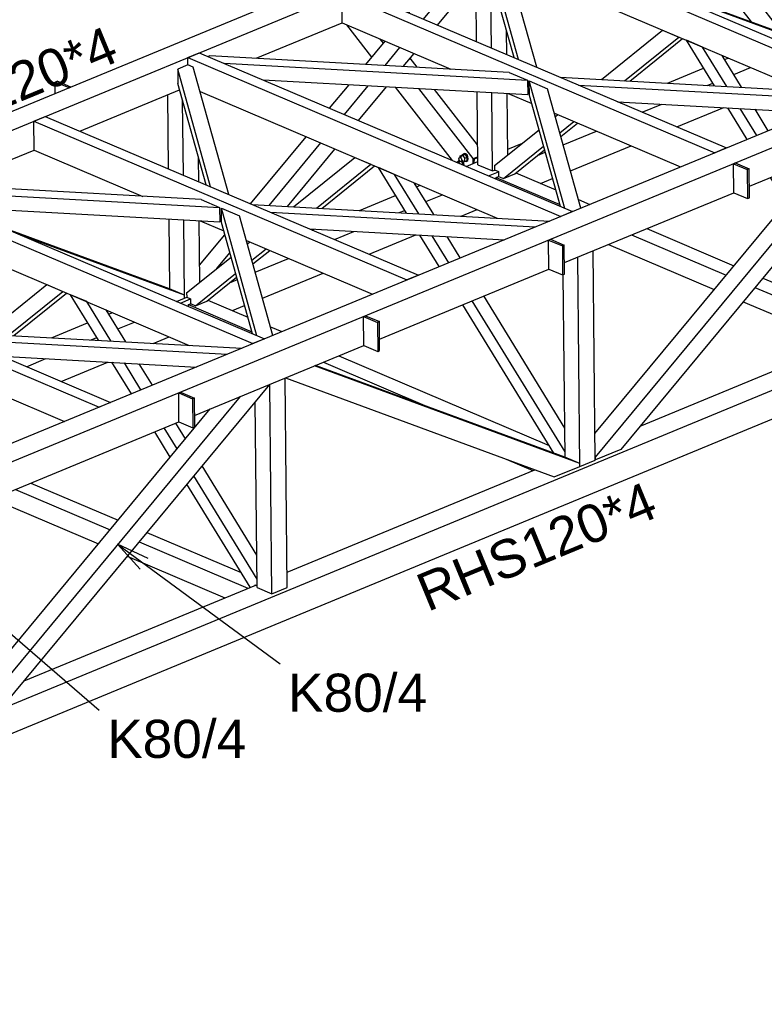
# Model space of a CAD drawing. Header units: millimetres. Extents: x 30 to 208467, y 44 to 15445.
# Tile 30 of 61: x 123782 to 126582, y 4156 to 7857. Entities that reach past the tile are written whole.
import ezdxf

# ---------------------------------------------------------------- set-up
doc = ezdxf.new("R2010")
doc.units = ezdxf.units.MM
doc.styles.add('Arial', font='ARIAL.TTF', dxfattribs={"height": 0.2})

# ---------------------------------------------------------------- blocks, each defined once
blk = doc.blocks.new('Part-22218 - 21771')
at = {"color": 7}
for p, q in [((124414.3, 7687.1), (124376, 7671.2)), ((124499.4, 7229.1), (124376, 7671.2)), ((124376, 7671.2), (124376.5, 7616.8)), ((124434.5, 7678.5), (124414.3, 7687.1)), ((124568.1, 7199.9), (124434.5, 7678.5)), ((124482.7, 7236.2), (124376.5, 7616.8))]:
    blk.add_line(p, q, dxfattribs=at)
blk = doc.blocks.new('Part-21837 - 21771')
at = {"color": 7}
for p, q in [((124416.2, 6785.9), (124424.4, 6789.3)), ((124416.2, 6778.9), (124416.2, 6785.9)), ((124416.2, 6785.9), (124655.2, 6684.1)), ((124490, 6802.7), (124639.9, 6738.9)), ((124725.3, 6702.5), (124768.2, 6684.3)), ((124982, 6593.3), (125772.8, 6256.6)), ((124924.5, 6569.5), (125332.2, 6395.9)), ((125610.9, 6205), (125711.4, 6162.2))]:
    blk.add_line(p, q, dxfattribs=at)
blk = doc.blocks.new('Part-21838 - 21771')
at = {"color": 7}
for p, q in [((123258.1, 6307.5), (123266.4, 6310.9)), ((123258.2, 6300.5), (123258.1, 6307.5)), ((123258.1, 6307.5), (123497.2, 6205.8)), ((123331.9, 6324.3), (123481.9, 6260.5)), ((123567.2, 6224.2), (123610.2, 6205.9)), ((123824, 6114.9), (124151.8, 5975.4)), ((123766.4, 6091.1), (124122.2, 5939.7)), ((123680.2, 6055.5), (124077.9, 5886.2)), ((124260.4, 5929.1), (124614.8, 5778.3)), ((124230.8, 5893.5), (124639.6, 5719.5)), ((124186.5, 5840), (124553.4, 5683.8))]:
    blk.add_line(p, q, dxfattribs=at)
blk = doc.blocks.new('Part-22238 - 21771')
at = {"color": 7}
for p, q in [((123498.6, 6683.8), (124616.9, 6621.8)), ((123567.3, 6654.6), (124562.6, 6599.3)), ((123714.4, 6591.9), (124446.4, 6551.3))]:
    blk.add_line(p, q, dxfattribs=at)
blk = doc.blocks.new('Part-21844 - 21771')
at = {"color": 7}
for p, q in [((125499.9, 7774.5), (125497.5, 8010.4)), ((125555.5, 7750.9), (125552.7, 8030.2)), ((125613.5, 7726.2), (125612.6, 7815.5)), ((125504.6, 7311.9), (125501.8, 7585.7)), ((125560.1, 7288.3), (125557.2, 7582.6)), ((125617.3, 7348.4), (125615, 7579.4)), ((125504.6, 7311.9), (125560.1, 7288.3)), ((125560.1, 7288.3), (125568.4, 7291.7))]:
    blk.add_line(p, q, dxfattribs=at)
blk = doc.blocks.new('Part-21845 - 21771')
at = {"color": 7}
for p, q in [((124341.9, 7296.2), (124339.1, 7574.5)), ((124397.4, 7272.5), (124394.6, 7551.9)), ((124455.5, 7247.8), (124454.6, 7337.1)), ((124346.4, 6844.4), (124343.8, 7107.3)), ((124402.1, 6809.9), (124399.1, 7104.3)), ((124459.3, 6870.1), (124456.9, 7101.1)), ((124402.1, 6809.9), (124410.4, 6813.3)), ((124401, 6810.4), (124402.1, 6809.9))]:
    blk.add_line(p, q, dxfattribs=at)
blk = doc.blocks.new('Part-21794 - 21771')
at = {"color": 7}
for p, q in [((125572.1, 8193.2), (125615.2, 8211.1)), ((125572.4, 8165.4), (125572.1, 8193.2)), ((125572.1, 8193.2), (126975.3, 7595.9)), ((125615.2, 8211.1), (127018.4, 7613.8)), ((125618.1, 8065.2), (126735.8, 7589.4)), ((127018.4, 7613.8), (126975.3, 7595.9))]:
    blk.add_line(p, q, dxfattribs=at)
blk = doc.blocks.new('Part-21795 - 21771')
at = {"color": 7}
for p, q in [((124414, 7714.9), (124457.2, 7732.7)), ((124414.3, 7687), (124414, 7714.9)), ((124414, 7714.9), (125817.2, 7117.6)), ((124457.2, 7732.7), (125860.4, 7135.4)), ((124460.1, 7586.8), (125577.7, 7111.1)), ((125860.4, 7135.4), (125817.2, 7117.6))]:
    blk.add_line(p, q, dxfattribs=at)
blk = doc.blocks.new('Part-21796 - 21771')
at = {"color": 7}
for p, q in [((123256, 7236.5), (123299.1, 7254.4)), ((123256.3, 7208.7), (123256, 7236.5)), ((123256, 7236.5), (124659.2, 6639.2)), ((123299.1, 7254.4), (124702.4, 6657.1)), ((123302, 7108.5), (124419.7, 6632.7)), ((124702.4, 6657.1), (124659.2, 6639.2))]:
    blk.add_line(p, q, dxfattribs=at)
blk = doc.blocks.new('Part-21863 - 21771')
at = {"color": 7}
for p, q in [((121311.8, 4274.9), (129316, 7581.2)), ((129316, 7471.8), (121287.6, 4155.6)), ((126114.9, 6328.8), (126985.5, 6688.5)), ((124787.6, 5780.6), (125718.8, 6165.3)), ((123798.8, 5372.1), (124669.4, 5731.8))]:
    blk.add_line(p, q, dxfattribs=at)
blk = doc.blocks.new('Part-22198 - 21771')
at = {"color": 7}
for p, q in [((124993, 7954.1), (125036.2, 7971.9)), ((125036.2, 7971.9), (126439.4, 7374.6)), ((124994.1, 7845.1), (124993, 7954.1)), ((124993, 7954.1), (126396.3, 7356.8)), ((124994.1, 7845.1), (125403.1, 7671.1)), ((125618.8, 7579.2), (125707.4, 7541.5)), ((125792.8, 7505.2), (126266.9, 7303.3)), ((126439.4, 7374.6), (126396.3, 7356.8))]:
    blk.add_line(p, q, dxfattribs=at)
blk = doc.blocks.new('Part-21836 - 21771')
at = {"color": 7}
for p, q in [((125574.2, 7264.2), (125582.5, 7267.6)), ((125574.3, 7257.2), (125574.2, 7264.2)), ((125574.2, 7264.2), (125813.2, 7162.5)), ((125648, 7281.1), (125798, 7217.2)), ((125883.3, 7180.9), (125926.3, 7162.6)), ((126140, 7071.6), (126467.9, 6932.1)), ((126082.5, 7047.8), (126438.3, 6896.4)), ((125996.3, 7012.2), (126394, 6842.9)), ((126576.5, 6885.8), (126930.9, 6735)), ((126546.9, 6850.2), (126955.7, 6676.2)), ((126502.6, 6796.7), (126869.5, 6640.5))]:
    blk.add_line(p, q, dxfattribs=at)
blk = doc.blocks.new('Part-21850 - 21771')
at = {"color": 7}
for p, q in [((126432.7, 7707), (126446.3, 7712.6)), ((126217.7, 7618.2), (126353.6, 7674.3)), ((126467, 7651.2), (126529.7, 7677.1)), ((126366.9, 7609.9), (126387.9, 7618.5)), ((126039.8, 7544.7), (126047.2, 7547.7)), ((126123.2, 7509.2), (126196.4, 7539.5)), ((126253.6, 7453.7), (126429.9, 7526.5)), ((125825.9, 7386.4), (125950.7, 7438)), ((125617.1, 7370.1), (125672.7, 7393.1)), ((125853.3, 7288.3), (126081.1, 7382.4)), ((125729.2, 7346.5), (125758.5, 7358.6)), ((125460.8, 7305.5), (125504.4, 7323.5)), ((125544.2, 7270), (125581.9, 7285.6)), ((125740.4, 7241.7), (125785.9, 7260.5)), ((125274.7, 7228.6), (125288.3, 7234.3)), ((125059.6, 7139.8), (125195.6, 7196)), ((125308.9, 7172.9), (125371.7, 7198.8)), ((125208.8, 7131.5), (125229.8, 7140.2)), ((125442.3, 7118.6), (125502.1, 7143.3)), ((124881.8, 7066.3), (124889.1, 7069.4)), ((124965.1, 7030.9), (125038.3, 7061.1)), ((125095.6, 6975.3), (125271.8, 7048.1)), ((124667.9, 6908.1), (124792.6, 6959.6)), ((124695.3, 6810), (124923.1, 6904.1)), ((124571.2, 6868.1), (124600.5, 6880.2)), ((124345.4, 6844.8), (124346.4, 6845.2)), ((124386.1, 6791.7), (124423.9, 6807.3)), ((124582.4, 6763.4), (124627.8, 6782.1)), ((124116.6, 6750.3), (124130.3, 6755.9)), ((123901.6, 6661.4), (124037.5, 6717.6)), ((124150.9, 6694.5), (124213.6, 6720.4)), ((124284.3, 6640.2), (124344, 6664.9)), ((124050.8, 6653.2), (124071.8, 6661.8)), ((123807.1, 6552.5), (123880.3, 6582.7)), ((123937.5, 6497), (124113.8, 6569.8))]:
    blk.add_line(p, q, dxfattribs=at)
blk = doc.blocks.new('Part-21887 - 21771')
at = {"color": 7}
for p, q in [((127037.8, 7442.4), (126042.6, 6241.6)), ((125946.8, 6212.6), (126928.7, 7397.4)), ((125945.2, 6301.4), (126814.4, 7350.2)), ((126042.6, 6241.6), (125946.9, 6202.1)), ((125946.1, 6212.9), (125946.8, 6212.6)), ((125946.9, 6202.1), (125946.2, 6202.4)), ((125946.9, 6202.1), (125946.8, 6212.6))]:
    blk.add_line(p, q, dxfattribs=at)
blk = doc.blocks.new('Part-21892 - 21771')
at = {"color": 7}
for p, q in [((125888.7, 6177.1), (125880.7, 6964.5)), ((125946.2, 6200.9), (125938.3, 6988.3)), ((125833, 6211.6), (125826.1, 6898.2)), ((125888.7, 6177.1), (125946.2, 6200.9)), ((125887.6, 6177.6), (125888.7, 6177.1))]:
    blk.add_line(p, q, dxfattribs=at)
blk = doc.blocks.new('Part-21893 - 21771')
at = {"color": 7}
for p, q in [((124730.6, 5698.8), (124722.7, 6486.1)), ((124788.2, 5722.6), (124780.2, 6509.9)), ((124675, 5722.4), (124668, 6420.9)), ((124675, 5722.4), (124730.6, 5698.8)), ((124730.6, 5698.8), (124788.2, 5722.6))]:
    blk.add_line(p, q, dxfattribs=at)
blk = doc.blocks.new('Part-21949 - 21771')
at = {"color": 7}
for p, q in [((125969.2, 7631.9), (126199.7, 7817.6)), ((126199.7, 7817.6), (126260.7, 7791.6)), ((126056.5, 7627.1), (126260.7, 7791.6)), ((126076.2, 7626), (126274.5, 7785.8)), ((125796.3, 7492.6), (125805.3, 7499.9)), ((125567.8, 7308.6), (125734.9, 7443.2)), ((125813.4, 7431.3), (125866.3, 7473.9)), ((125817.3, 7417.4), (125880.1, 7468)), ((125600.7, 7259.9), (125752, 7381.8)), ((125643.9, 7277.7), (125755.9, 7368)), ((125567.8, 7308.6), (125568, 7291.9)), ((125568, 7291.9), (125581.9, 7286)), ((125581.9, 7286), (125582.1, 7267.8)), ((125582.1, 7267.8), (125600.7, 7259.9)), ((125600.7, 7259.9), (125643.9, 7277.7))]:
    blk.add_line(p, q, dxfattribs=at)
blk = doc.blocks.new('Part-21950 - 21771')
at = {"color": 7}
for p, q in [((126394.1, 7608.4), (126288.9, 7779.7)), ((126349.9, 7753.7), (126288.9, 7779.7)), ((126440.8, 7605.8), (126349.9, 7753.7)), ((126496.8, 7602.7), (126423.2, 7722.5)), ((126517.9, 7407), (126444.9, 7525.7)), ((126553.8, 7421.9), (126491.6, 7523.1)), ((126597, 7439.7), (126547.6, 7520)), ((126721.1, 7237.6), (126684.9, 7296.7)), ((126664.2, 7168.9), (126605.8, 7264)), ((126690.1, 7200.1), (126641.7, 7278.8)), ((126989.9, 6800.3), (126783.7, 7135.9)), ((126990.8, 6710.8), (126752.6, 7098.4)), ((126964.7, 6679.9), (126726.7, 7067.1)), ((126983.7, 6687.8), (126983.7, 6689.2)), ((126983.7, 6689.2), (126991.1, 6686.1))]:
    blk.add_line(p, q, dxfattribs=at)
blk = doc.blocks.new('Part-21959 - 21771')
at = {"color": 7}
for p, q in [((124811.2, 7153.6), (125041.6, 7339.3)), ((125041.6, 7339.3), (125102.7, 7313.3)), ((124898.4, 7148.7), (125102.7, 7313.3)), ((124918.1, 7147.6), (125116.4, 7307.4)), ((124638.2, 7014.3), (124647.2, 7021.5)), ((124409.8, 6830.2), (124576.9, 6964.8)), ((124655.4, 6952.9), (124708.3, 6995.5)), ((124659.2, 6939.1), (124722, 6989.7)), ((124442.7, 6781.5), (124594, 6903.4)), ((124485.8, 6799.3), (124597.8, 6889.6)), ((124409.8, 6830.2), (124410, 6813.5)), ((124410, 6813.5), (124423.9, 6807.6)), ((124423.9, 6807.6), (124424, 6789.4)), ((124424, 6789.4), (124442.7, 6781.5)), ((124442.7, 6781.5), (124485.8, 6799.3))]:
    blk.add_line(p, q, dxfattribs=at)
blk = doc.blocks.new('Part-21960 - 21771')
at = {"color": 7}
for p, q in [((125236.1, 7130), (125130.8, 7301.3)), ((125191.8, 7275.3), (125130.8, 7301.3)), ((125282.7, 7127.4), (125191.8, 7275.3)), ((125338.8, 7124.3), (125265.1, 7244.1)), ((125359.8, 6928.6), (125286.9, 7047.3)), ((125395.8, 6943.5), (125333.6, 7044.7)), ((125438.9, 6961.3), (125389.6, 7041.6)), ((125831.9, 6322), (125526.8, 6818.3)), ((125791, 6227.1), (125447.7, 6785.6)), ((125832.8, 6232.5), (125483.7, 6800.5))]:
    blk.add_line(p, q, dxfattribs=at)
blk = doc.blocks.new('Part-21969 - 21771')
at = {"color": 7}
for p, q in [((123653.1, 6675.2), (123883.6, 6860.9)), ((123883.6, 6860.9), (123944.6, 6834.9)), ((123740.4, 6670.4), (123944.6, 6834.9)), ((123760.1, 6669.3), (123958.4, 6829.1)), ((123480.2, 6535.9), (123489.2, 6543.1)), ((123497.3, 6474.5), (123550.2, 6517.2)), ((123251.8, 6351.8), (123418.8, 6486.4)), ((123501.2, 6460.7), (123564, 6511.3)), ((123284.6, 6303.2), (123435.9, 6425.1)), ((123327.8, 6321), (123439.8, 6411.2)), ((123251.8, 6351.8), (123251.9, 6335.2)), ((123251.9, 6335.2), (123265.8, 6329.2)), ((123265.8, 6329.2), (123266, 6311.1)), ((123266, 6311.1), (123284.6, 6303.2)), ((123284.6, 6303.2), (123327.8, 6321))]:
    blk.add_line(p, q, dxfattribs=at)
blk = doc.blocks.new('Part-21970 - 21771')
at = {"color": 7}
for p, q in [((124078, 6651.7), (123972.8, 6822.9)), ((124033.8, 6797), (123972.8, 6822.9)), ((124124.7, 6649.1), (124033.8, 6797)), ((124180.7, 6646), (124107.1, 6765.8)), ((124201.8, 6450.3), (124128.9, 6569)), ((124237.7, 6465.1), (124175.5, 6566.4)), ((124280.9, 6483), (124231.5, 6563.3)), ((124405.1, 6280.9), (124368.8, 6340)), ((124348.1, 6212.2), (124289.7, 6307.3)), ((124374, 6243.4), (124325.6, 6322.1)), ((124673.8, 5843.6), (124467.6, 6179.2)), ((124648.6, 5723.2), (124410.7, 6110.4)), ((124674.7, 5754.1), (124436.5, 6141.7)), ((124667.7, 5731), (124667.6, 5732.5)), ((124667.6, 5732.5), (124675, 5729.4))]:
    blk.add_line(p, q, dxfattribs=at)
blk = doc.blocks.new('Part-22011 - 21771')
at = {"color": 7}
for p, q in [((128068.4, 9294.3), (118918.3, 5514.7)), ((119001.7, 5479.2), (128151.8, 9258.8)), ((124671.1, 7711.7), (124994.1, 7845.1)), ((124008.6, 7438), (124383.2, 7592.8)), ((123513, 7233.3), (123836.1, 7366.8))]:
    blk.add_line(p, q, dxfattribs=at)
blk = doc.blocks.new('Part-67229 - 21771')
at = {"color": 7}
for p, q in [((125075.1, 6741.1), (125082.3, 6744.1)), ((125076.2, 6632.2), (125075.1, 6741.1)), ((125075.1, 6741.1), (125127.2, 6718.9)), ((125082.3, 6744.1), (125134.4, 6721.9)), ((125134.4, 6721.9), (125127.2, 6718.9)), ((125127.2, 6718.9), (125128.3, 6610)), ((125135.5, 6613), (125134.4, 6721.9)), ((125076.2, 6632.2), (125128.3, 6610)), ((125128.3, 6610), (125135.5, 6613))]:
    blk.add_line(p, q, dxfattribs=at)
blk = doc.blocks.new('Part-22294 - 21771')
at = {"color": 7}
for p, q in [((124721.7, 6485.7), (123726.5, 5284.9)), ((123630.7, 5255.9), (124612.6, 6440.7)), ((123629.1, 5344.7), (124498.3, 6393.5)), ((123630, 5256.2), (123630.7, 5255.9)), ((123726.5, 5284.9), (123630.8, 5245.4)), ((123630.8, 5245.4), (123630.1, 5245.7)), ((123630.8, 5245.4), (123630.7, 5255.9))]:
    blk.add_line(p, q, dxfattribs=at)
blk = doc.blocks.new('Part-22179 - 21771')
at = {"color": 7}
for p, q in [((126151.1, 8432.4), (126194.3, 8450.2)), ((126194.3, 8450.2), (127597.5, 7852.9)), ((126152.2, 8323.5), (126151.1, 8432.4)), ((126151.1, 8432.4), (127554.3, 7835.1)), ((126152.2, 8323.5), (126561.1, 8149.4)), ((126776.9, 8057.6), (126865.5, 8019.8)), ((126950.8, 7983.5), (127425, 7781.7)), ((127597.5, 7852.9), (127554.3, 7835.1))]:
    blk.add_line(p, q, dxfattribs=at)
blk = doc.blocks.new('Part-22312 - 21771')
at = {"color": 7}
for p, q in [((125353.6, 7836.8), (125542.9, 8065.2)), ((125300.6, 7859.4), (125442.2, 8030.2)), ((125245, 7883), (125327.8, 7983)), ((125084, 7688.8), (125156.4, 7776.1)), ((125155.9, 7684.8), (125211.9, 7752.4)), ((125224.5, 7681), (125265, 7729.8)), ((124947.5, 7524), (125020.7, 7612.4)), ((125003.1, 7500.4), (125092.6, 7608.4)), ((125056.1, 7477.8), (125161.2, 7604.6)), ((124650, 7165), (124858.8, 7417.1)), ((124719.9, 7158.6), (124914.4, 7393.4)), ((124788.4, 7154.8), (124967.4, 7370.8)), ((124458.6, 6934.2), (124553.5, 7048.6)), ((124523.7, 6922), (124572.4, 6980.7))]:
    blk.add_line(p, q, dxfattribs=at)
blk = doc.blocks.new('Part-22199 - 21771')
at = {"color": 7}
for p, q in [((125572.3, 8165.4), (125534, 8149.6)), ((125657.4, 7707.5), (125534, 8149.6)), ((125534, 8149.6), (125534.5, 8095.1)), ((125592.5, 8156.8), (125572.3, 8165.4)), ((125726.1, 7678.2), (125592.5, 8156.8)), ((125640.8, 7714.5), (125534.5, 8095.1))]:
    blk.add_line(p, q, dxfattribs=at)
blk = doc.blocks.new('Part-22200 - 21771')
at = {"color": 7}
for p, q in [((125814.7, 7640.5), (126933, 7578.5)), ((125883.4, 7611.3), (126878.7, 7556)), ((126030.5, 7548.7), (126762.5, 7508))]:
    blk.add_line(p, q, dxfattribs=at)
blk = doc.blocks.new('Part-22201 - 21771')
at = {"color": 7}
for p, q in [((125698.9, 7572.3), (125698.3, 7626.7)), ((125698.3, 7626.7), (125767, 7597.5)), ((125832.1, 7147.5), (125698.3, 7626.7)), ((125892.3, 7148.6), (125767, 7597.5)), ((125815.5, 7154.5), (125698.9, 7572.3))]:
    blk.add_line(p, q, dxfattribs=at)
blk = doc.blocks.new('Part-22202 - 21771')
at = {"color": 7}
for p, q in [((124497.2, 7721.3), (124490.5, 7718.5)), ((125622.8, 7658.9), (124497.2, 7721.3)), ((124550.7, 7692.9), (125691.6, 7629.6)), ((124697.8, 7630.3), (125692.1, 7575.1)), ((125622.8, 7658.9), (125691.6, 7629.6)), ((125691.6, 7629.6), (125692.1, 7575.1))]:
    blk.add_line(p, q, dxfattribs=at)
blk = doc.blocks.new('Part-22217 - 21771')
at = {"color": 7}
for p, q in [((123835, 7475.7), (123878.2, 7493.5)), ((123878.2, 7493.5), (125281.4, 6896.2)), ((123836.1, 7366.8), (123835, 7475.7)), ((123835, 7475.7), (125238.2, 6878.4)), ((123836.1, 7366.8), (124245, 7192.7)), ((124460.8, 7100.9), (124549.4, 7063.1)), ((124634.7, 7026.8), (125108.9, 6825)), ((125281.4, 6896.2), (125238.2, 6878.4))]:
    blk.add_line(p, q, dxfattribs=at)
blk = doc.blocks.new('Part-22219 - 21771')
at = {"color": 7}
for p, q in [((124656.7, 7162.2), (125774.9, 7100.1)), ((124725.4, 7132.9), (125720.6, 7077.7)), ((124872.5, 7070.3), (125604.4, 7029.7))]:
    blk.add_line(p, q, dxfattribs=at)
blk = doc.blocks.new('Part-22220 - 21771')
at = {"color": 7}
for p, q in [((124540.8, 7093.9), (124540.3, 7148.4)), ((124540.3, 7148.4), (124609, 7119.1)), ((124674, 6669.1), (124540.3, 7148.4)), ((124734.3, 6670.3), (124609, 7119.1)), ((124657.4, 6676.2), (124540.8, 7093.9))]:
    blk.add_line(p, q, dxfattribs=at)
blk = doc.blocks.new('Part-22221 - 21771')
at = {"color": 7}
for p, q in [((123339.2, 7243), (123332.4, 7240.2)), ((124464.8, 7180.5), (123339.2, 7243)), ((123392.7, 7214.6), (124533.5, 7151.3)), ((123539.7, 7152), (124534.1, 7096.8)), ((124464.8, 7180.5), (124533.5, 7151.3)), ((124533.5, 7151.3), (124534.1, 7096.8))]:
    blk.add_line(p, q, dxfattribs=at)
blk = doc.blocks.new('Part-22236 - 21771')
at = {"color": 7}
for p, q in [((122677, 6997.4), (122720.1, 7015.2)), ((122678.1, 6888.4), (122677, 6997.4)), ((122677, 6997.4), (124080.2, 6400.1)), ((122720.1, 7015.2), (124123.3, 6417.9)), ((122678.1, 6888.4), (123087, 6714.4)), ((123302.8, 6622.5), (123391.4, 6584.8)), ((123476.7, 6548.5), (123950.8, 6346.6)), ((124123.3, 6417.9), (124080.2, 6400.1))]:
    blk.add_line(p, q, dxfattribs=at)
blk = doc.blocks.new('Part-22293 - 21771')
at = {"color": 7}
for p, q in [((125887.8, 6188.2), (124890.3, 6555.4)), ((125832.2, 6211.9), (124894.4, 6557.1)), ((124781.2, 6510.3), (125792.2, 6138.2)), ((125887.8, 6188.2), (125832.2, 6211.9)), ((125887.9, 6177.8), (125887.8, 6188.2)), ((125792.2, 6138.2), (125887.9, 6177.8))]:
    blk.add_line(p, q, dxfattribs=at)
blk = doc.blocks.new('Part-22311 - 21771')
at = {"color": 7}
for p, q in [((126661.8, 7801.4), (126040.8, 8029.9)), ((126717.3, 7777.7), (126096.3, 8006.3)), ((126717.3, 7777.7), (126661.8, 7801.4)), ((126717.5, 7766.3), (126717.3, 7777.7))]:
    blk.add_line(p, q, dxfattribs=at)
blk = doc.blocks.new('Part-22314 - 21771')
at = {"color": 7}
for p, q in [((124345.7, 6844.7), (123724.7, 7073.2)), ((124401.3, 6821), (123780.2, 7049.6)), ((124401.3, 6821), (124345.7, 6844.7)), ((124371.1, 6798.1), (124401.4, 6810.5)), ((124401.4, 6810.5), (124401.3, 6821))]:
    blk.add_line(p, q, dxfattribs=at)
blk = doc.blocks.new('Part-67232 - 21771')
at = {"color": 7}
for p, q in [((124379.8, 6453.9), (124387, 6456.9)), ((124380.9, 6345), (124379.8, 6453.9)), ((124379.8, 6453.9), (124431.9, 6431.7)), ((124387, 6456.9), (124439.1, 6434.7)), ((124439.1, 6434.7), (124431.9, 6431.7)), ((124431.9, 6431.7), (124433, 6322.8)), ((124440.2, 6325.7), (124439.1, 6434.7)), ((124380.9, 6345), (124433, 6322.8)), ((124433, 6322.8), (124440.2, 6325.7))]:
    blk.add_line(p, q, dxfattribs=at)
blk = doc.blocks.new('Bolt-66288 - 21771')
at = {"color": 7}
for p, q in [((125433.4, 7334.3), (125434.3, 7337.5)), ((125434, 7330.4), (125433.4, 7334.3)), ((125435.9, 7326.7), (125434, 7330.4)), ((125434.3, 7337.5), (125436.4, 7339)), ((125436.4, 7339), (125444.3, 7342.3)), ((125436.4, 7339), (125439.2, 7338.6)), ((125438.5, 7339.9), (125438.8, 7345.1)), ((125438.8, 7345.1), (125448.1, 7349)), ((125438.8, 7345.1), (125447.3, 7347)), ((125439.2, 7338.6), (125441.9, 7336.2)), ((125441.9, 7336.2), (125443.9, 7332.6)), ((125443.9, 7332.6), (125444.5, 7328.6)), ((125447.1, 7348.6), (125447.4, 7349.8)), ((125447.3, 7347), (125456.7, 7350.9)), ((125447.3, 7347), (125455.4, 7336.6)), ((125447.4, 7349.8), (125451.4, 7352.8)), ((125456.7, 7350.9), (125448.1, 7349)), ((125451.4, 7352.8), (125453.6, 7353.7)), ((125451.4, 7352.8), (125456.7, 7351.9)), ((125458.9, 7352.8), (125453.6, 7353.7)), ((125454.9, 7324.3), (125455.4, 7336.6)), ((125455.4, 7336.6), (125464.8, 7340.5)), ((125456.7, 7351.9), (125461.9, 7347.5)), ((125464.8, 7340.5), (125456.7, 7350.9)), ((125464, 7348.4), (125458.9, 7352.8)), ((125461.9, 7347.5), (125465.5, 7340.7)), ((125467.6, 7341.5), (125464, 7348.4)), ((125464.3, 7328.2), (125464.8, 7340.5)), ((125466.6, 7333.3), (125464.9, 7327.3)), ((125465.5, 7340.7), (125466.6, 7333.3)), ((125467.1, 7328.2), (125468.8, 7334.2)), ((125468.8, 7334.2), (125467.6, 7341.5)), ((125490.5, 7332.5), (125490.8, 7330.3)), ((125490.8, 7330.3), (125490.6, 7327.7)), ((125423.6, 7321.5), (125433, 7325.3)), ((125423.6, 7321.5), (125432.2, 7323.4)), ((125423.6, 7321.3), (125423.6, 7321.5)), ((125432, 7324.9), (125432.3, 7326.2)), ((125432.2, 7323.4), (125437.3, 7325.5)), ((125438.8, 7314.9), (125432.2, 7323.4)), ((125432.3, 7326.2), (125435.1, 7328.2)), ((125433, 7325.3), (125436.6, 7326.1)), ((125438.6, 7324.4), (125435.9, 7326.7)), ((125441.5, 7323.9), (125438.6, 7324.4)), ((125441.5, 7323.9), (125449.4, 7327.2)), ((125443.6, 7325.5), (125441.5, 7323.9)), ((125441.8, 7313.6), (125449.6, 7316.8)), ((125449.6, 7316.8), (125443.5, 7324.7)), ((125444.5, 7328.6), (125443.6, 7325.5)), ((125444.3, 7325.1), (125446.3, 7322.4)), ((125446.3, 7322.4), (125454.9, 7324.3)), ((125447.3, 7322.7), (125450.4, 7317)), ((125449.4, 7310.4), (125449.6, 7316.8)), ((125452.5, 7317.9), (125449.7, 7323.2)), ((125450.4, 7317), (125451.5, 7309.6)), ((125451.5, 7309.6), (125451.4, 7309.5)), ((125453.6, 7310.5), (125452.5, 7317.9)), ((125453.2, 7308.8), (125453.6, 7310.5)), ((125454.9, 7324.3), (125464.3, 7328.2)), ((125460.9, 7324.4), (125456.8, 7325.1)), ((125464.9, 7327.3), (125460.9, 7324.4)), ((125460.9, 7324.4), (125463.1, 7325.3)), ((125463.1, 7325.3), (125467.1, 7328.2)), ((125489.8, 7325.6), (125489.6, 7325.5)), ((125490.6, 7327.7), (125489.8, 7325.6))]:
    blk.add_line(p, q, dxfattribs=at)
blk = doc.blocks.new('Part-66255 - 21771')
at = {"color": 7}
for p, q in [((125777.1, 8821.5), (125626.4, 9015.2)), ((125647.5, 9023.9), (125731.1, 8988.4)), ((125868.5, 8811.7), (125731.1, 8988.4)), ((125930.7, 8805.1), (125816.3, 8952.1)), ((126002.3, 8531.9), (125845.4, 8733.7)), ((126119.3, 8489.2), (125936.8, 8723.9)), ((126162.5, 8507), (125999, 8717.3)), ((126288.1, 8164.6), (126170.5, 8315.7)), ((126375.6, 8159.7), (126295.8, 8262.4)), ((126435.2, 8156.4), (126381, 8226.1)), ((126534, 7848.4), (126353, 8081.1)), ((126645.4, 7812.9), (126440.6, 8076.2)), ((126661.8, 7865), (126500.1, 8072.9)), ((126645.4, 7812.9), (126662.3, 7819.8)), ((126645.4, 7807.4), (126645.4, 7812.9)), ((126662.3, 7816.6), (126647.6, 7810.5)), ((126647.6, 7810.5), (126647.6, 7806.6))]:
    blk.add_line(p, q, dxfattribs=at)
blk = doc.blocks.new('Part-66256 - 21771')
at = {"color": 7}
for p, q in [((124619.1, 8343.1), (124468.4, 8536.9)), ((124489.5, 8545.6), (124573.1, 8510)), ((124710.4, 8333.4), (124573.1, 8510)), ((124772.6, 8326.7), (124658.3, 8473.7)), ((124844.3, 8053.6), (124687.4, 8255.3)), ((124961.3, 8010.9), (124778.7, 8245.6)), ((125004.4, 8028.7), (124840.9, 8238.9)), ((125106.7, 7716.2), (125012.5, 7837.3)), ((125149.9, 7768.3), (125137.7, 7784)), ((125277.2, 7678), (125250.5, 7712.4)), ((125409, 7327.6), (125195, 7602.7)), ((125487.3, 7334.5), (125282.5, 7597.9)), ((125503.8, 7386.7), (125342.1, 7594.6)), ((125487.3, 7334.5), (125504.3, 7341.5)), ((125487.5, 7316.6), (125487.3, 7334.5)), ((125504.3, 7338.2), (125489.5, 7332.1)), ((125489.5, 7332.1), (125489.7, 7317.4))]:
    blk.add_line(p, q, dxfattribs=at)
blk = doc.blocks.new('Part-64239 - 21771')
at = {"color": 7}
for p, q in [((123915.4, 7622.5), (123922.6, 7625.5)), ((123974.7, 7603.3), (123922.6, 7625.5)), ((123967.5, 7600.4), (123915.4, 7622.5)), ((123915.8, 7579), (123915.4, 7622.5)), ((123967.5, 7600.4), (123974.7, 7603.3))]:
    blk.add_line(p, q, dxfattribs=at)
blk = doc.blocks.new('Part-67223 - 21771')
at = {"color": 7}
for p, q in [((126465.8, 7315.6), (126472.9, 7318.5)), ((126466.8, 7206.6), (126465.8, 7315.6)), ((126465.8, 7315.6), (126517.9, 7293.4)), ((126472.9, 7318.5), (126525, 7296.3)), ((126525, 7296.3), (126517.9, 7293.4)), ((126517.9, 7293.4), (126518.9, 7184.4)), ((126526.1, 7187.4), (126525, 7296.3)), ((126466.8, 7206.6), (126518.9, 7184.4)), ((126518.9, 7184.4), (126526.1, 7187.4))]:
    blk.add_line(p, q, dxfattribs=at)
blk = doc.blocks.new('Part-67150 - 21771')
at = {"color": 7}
for p, q in [((129555, 8661.5), (119998.6, 4714.1)), ((129638.3, 8626.1), (120081.9, 4678.6)), ((126525.7, 7230.9), (127162.2, 7493.8)), ((125830.4, 6943.7), (126466.8, 7206.6)), ((125135.1, 6656.5), (125771.5, 6919.4)), ((124439.7, 6369.3), (125076.2, 6632.2)), ((123744.4, 6082), (124380.9, 6345))]:
    blk.add_line(p, q, dxfattribs=at)
blk = doc.blocks.new('Part-67226 - 21771')
at = {"color": 7}
for p, q in [((125770.4, 7028.3), (125777.6, 7031.3)), ((125771.5, 6919.4), (125770.4, 7028.3)), ((125770.4, 7028.3), (125822.5, 7006.2)), ((125777.6, 7031.3), (125829.7, 7009.1)), ((125829.7, 7009.1), (125822.5, 7006.2)), ((125822.5, 7006.2), (125823.6, 6897.2)), ((125830.8, 6900.2), (125829.7, 7009.1)), ((125771.5, 6919.4), (125823.6, 6897.2)), ((125823.6, 6897.2), (125830.8, 6900.2))]:
    blk.add_line(p, q, dxfattribs=at)
blk = doc.blocks.new('Mark-25077 - 21771')
at = {"color": 30, "style": 'Arial'}
blk.add_text('RHS120*4', height=143.26, rotation=22.4428, dxfattribs=at).set_placement((123287.8, 7342.9))
blk = doc.blocks.new('Mark-25152 - 21771')
at = {"color": 136}
for p, q in [((124149.6, 5885.2), (124761, 5435.2)), ((124149.6, 5885.2), (124235.4, 5791)), ((124265.1, 5831.2), (124149.6, 5885.2))]:
    blk.add_line(p, q, dxfattribs=at)
at = {"color": 30, "style": 'Arial'}
blk.add_text('K80/4', height=143.26, dxfattribs=at).set_placement((124791, 5255.2))
blk = doc.blocks.new('Mark-25029 - 21771')
at = {"color": 30, "style": 'Arial'}
blk.add_text('RHS120*4', height=143.26, rotation=22.4428, dxfattribs=at).set_placement((125315.4, 5629.9))
blk = doc.blocks.new('Mark-25046 - 21771')
at = {"color": 136}
for p, q in [((123626, 5652.3), (124080.9, 5261.8)), ((123626, 5652.3), (123704.6, 5551.9)), ((123737.1, 5589.8), (123626, 5652.3))]:
    blk.add_line(p, q, dxfattribs=at)
at = {"color": 30, "style": 'Arial'}
blk.add_text('K80/4', height=143.26, dxfattribs=at).set_placement((124110.9, 5081.8))

msp = doc.modelspace()

# ---------------------------------------------------------------- block references
for name in ['Part-22011 - 21771', 'Part-66255 - 21771', 'Part-67150 - 21771', 'Part-66256 - 21771', 'Part-22179 - 21771', 'Part-21850 - 21771', 'Part-21794 - 21771', 'Part-22199 - 21771', 'Part-22312 - 21771', 'Part-21844 - 21771', 'Part-22311 - 21771', 'Part-22198 - 21771', 'Mark-25077 - 21771', 'Part-21949 - 21771', 'Part-21950 - 21771', 'Part-21795 - 21771', 'Part-22202 - 21771', 'Part-22218 - 21771', 'Part-64239 - 21771', 'Part-22201 - 21771', 'Part-22200 - 21771', 'Part-21863 - 21771', 'Part-21845 - 21771', 'Part-22217 - 21771', 'Part-21887 - 21771', 'Part-21959 - 21771', 'Bolt-66288 - 21771', 'Part-21960 - 21771', 'Part-67223 - 21771', 'Part-21836 - 21771', 'Part-21796 - 21771', 'Part-22221 - 21771', 'Part-22220 - 21771', 'Part-22219 - 21771', 'Part-22314 - 21771', 'Part-22236 - 21771', 'Part-67226 - 21771', 'Part-21892 - 21771', 'Part-21969 - 21771', 'Part-21970 - 21771', 'Part-21837 - 21771', 'Part-67229 - 21771', 'Part-22238 - 21771', 'Part-22293 - 21771', 'Part-22294 - 21771', 'Part-21893 - 21771', 'Part-67232 - 21771', 'Part-21838 - 21771', 'Mark-25029 - 21771', 'Mark-25152 - 21771', 'Mark-25046 - 21771']:
    msp.add_blockref(name, (0, 0))

doc.saveas('drawing.dxf')
